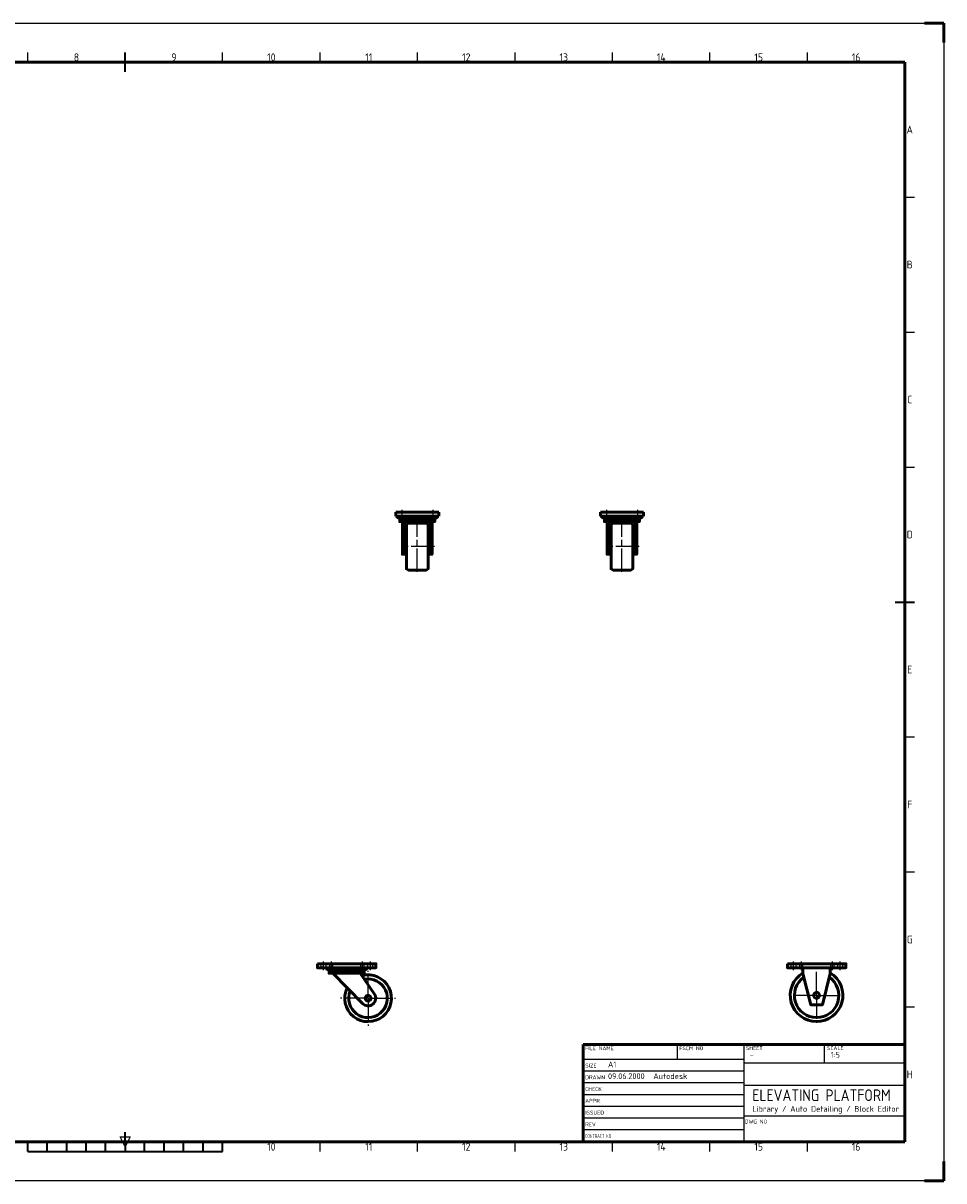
# Model space of a CAD drawing. Extents: x 0 to 4200, y 0 to 2970.
# Tile 2 of 2: x 1838 to 4200, y 0 to 2970. Entities that reach past the tile are written whole.
import ezdxf
from ezdxf.enums import TextEntityAlignment as Align

# ---------------------------------------------------------------- set-up
doc = ezdxf.new("R2010")
doc.units = 0
doc.header["$LTSCALE"] = 5
doc.linetypes.add('AM_ISO02W050', pattern=[7.5, 6, -1.5])
doc.linetypes.add('AM_ISO08W050', pattern=[18, 12, -1.5, 3, -1.5])
doc.layers.get('0').update_dxf_attribs({"linetype": 'CONTINUOUS'})
for name, color, linetype, lineweight in [('AM_BOR', 7, 'CONTINUOUS', 50), ('WHEELS-AM_0', 7, 'CONTINUOUS', 50), ('WHEELS-AM_3', 6, 'AM_ISO02W050', 25), ('WHEELS-AM_7', 4, 'AM_ISO08W050', 25)]:
    doc.layers.add(name, color=color, linetype=linetype, lineweight=lineweight)
doc.styles.add('ACISOTS', font='isocp.shx', dxfattribs={"height": 1})

# ---------------------------------------------------------------- blocks, each defined once
blk = doc.blocks.new('*U47')
at = {"layer": 'WHEELS-AM_0'}
for radius, start, end in [(60, 153.2494, 105.1203), (49.5, 157.4837, 100.886)]:
    blk.add_arc((0, 0), radius, start, end, dxfattribs=at)
at = {"layer": 'WHEELS-AM_7'}
for q in [(0, 70.5), (-70.5, 0), (0, -70.5), (70.5, 0)]:
    blk.add_line((0, 0), q, dxfattribs=at)
blk = doc.blocks.new('BRACKET_GUIDE_ROLL_F')
at = {"layer": 'WHEELS-AM_0'}
for p, q in [((-35, -24.2), (41, -102.1)), ((35, -24.2), (71.1, -77.6))]:
    blk.add_line(p, q, dxfattribs=at)
for points in [[(-75, 0), (75, 0), (75, -10), (-75, -10)], [(-45, -18.2), (45, -18.2), (45, -24.2), (-45, -24.2)]]:
    blk.add_lwpolyline(points, close=True, dxfattribs=at)
for points in [[(52.2, -11.1), (52.6, -10), (-52.6, -10), (-52.2, -11.1, 0.320465), (-46.5, -15.2), (46.5, -15.2, 0.320465)], [(40.2, -15.2), (-40.2, -15.2, 0.118222), (-38.4, -18.2), (38.4, -18.2, 0.118222)]]:
    blk.add_lwpolyline(points, format="xyb", close=True, dxfattribs=at)
blk.add_circle((55, -88.5), 7.5, dxfattribs=at)
blk.add_arc((55, -88.5), 19.5, 224.2839, 34.0859, dxfattribs=at)
at = {"layer": 'WHEELS-AM_3'}
for p, q in [((-66.5, 0), (-66.5, -10)), ((-53.5, 0), (-53.5, -10)), ((-44, 0), (-44, -10)), ((-36, 0), (-36, -10)), ((36, 0), (36, -10)), ((44, 0), (44, -10)), ((53.5, 0), (53.5, -10)), ((66.5, 0), (66.5, -10))]:
    blk.add_line(p, q, dxfattribs=at)
at = {"layer": 'WHEELS-AM_7'}
for p, q in [((-60, 6), (-60, -16)), ((-40, 6), (-40, -16)), ((40, 6), (40, -16)), ((60, 6), (60, -16)), ((55, -88.5), (38.5, -88.5)), ((55, -88.5), (55, -72)), ((55, -88.5), (71.5, -88.5)), ((55, -88.5), (55, -105))]:
    blk.add_line(p, q, dxfattribs=at)
blk = doc.blocks.new('GUIDE_ROLL_F')
at = {"layer": 'WHEELS-AM_0'}
for name, p in [('BRACKET_GUIDE_ROLL_F', (0, 0)), ('*U47', (55, -88.5))]:
    blk.add_blockref(name, p, dxfattribs=at)
blk = doc.blocks.new('*U43')
at = {"layer": 'WHEELS-AM_0'}
for radius, start, end in [(67.5, 121.2329, 58.7671), (57, 124.9781, 55.0219)]:
    blk.add_arc((0, 0), radius, start, end, dxfattribs=at)
at = {"layer": 'WHEELS-AM_7'}
for q in [(0, 70.5), (-70.5, 0), (0, -70.5), (70.5, 0)]:
    blk.add_line((0, 0), q, dxfattribs=at)
blk = doc.blocks.new('BRACKET_SIXTED_CASTOR_F')
at = {"layer": 'WHEELS-AM_0'}
for points in [[(-75, 0), (75, 0), (75, -10), (-75, -10)], [(35, -10), (-35, -10), (-35, -25), (-15, -105), (15, -105), (35, -25)]]:
    blk.add_lwpolyline(points, close=True, dxfattribs=at)
blk.add_circle((0, -81), 7.5, dxfattribs=at)
at = {"layer": 'WHEELS-AM_3'}
for p, q in [((-66.5, 0), (-66.5, -10)), ((-53.5, 0), (-53.5, -10)), ((-44, 0), (-44, -10)), ((-36, 0), (-36, -10)), ((36, 0), (36, -10)), ((44, 0), (44, -10)), ((53.5, 0), (53.5, -10)), ((66.5, 0), (66.5, -10))]:
    blk.add_line(p, q, dxfattribs=at)
at = {"layer": 'WHEELS-AM_7'}
for p, q in [((-60, 6), (-60, -16)), ((-40, 6), (-40, -16)), ((40, 6), (40, -16)), ((60, 6), (60, -16)), ((0, -81), (-16.5, -81)), ((0, -81), (0, -64.5)), ((0, -81), (0, -97.5)), ((0, -81), (16.5, -81))]:
    blk.add_line(p, q, dxfattribs=at)
blk = doc.blocks.new('SIXTED_CASTOR_F')
at = {"layer": 'WHEELS-AM_0'}
for name, p in [('BRACKET_SIXTED_CASTOR_F', (0, 0)), ('*U43', (0, -81))]:
    blk.add_blockref(name, p, dxfattribs=at)
blk = doc.blocks.new('ISO_A1')
for p, q in [((820, 574), (20, 574)), ((820, 20), (820, 574)), ((20, 20), (820, 20))]:
    blk.add_line(p, q)
at = {"layer": 'AM_BOR', "color": 1, "lineweight": 25}
for p, q in [((0, 594), (840, 594)), ((840, 594), (840, 0)), ((370, 574), (370, 579)), ((470, 574), (470, 579)), ((520, 574), (520, 579)), ((570, 574), (570, 579)), ((620, 574), (620, 579)), ((670, 574), (670, 579)), ((720, 574), (720, 579)), ((770, 574), (770, 579)), ((820, 504.75), (825, 504.75)), ((820, 435.5), (825, 435.5)), ((820, 366.25), (825, 366.25)), ((820, 227.75), (825, 227.75)), ((820, 158.5), (825, 158.5)), ((820, 89.25), (825, 89.25)), ((420, 17.5), (417.5, 22.5)), ((417.5, 22.5), (422.5, 22.5)), ((422.5, 22.5), (420, 17.5)), ((520, 15), (520, 20)), ((570, 15), (570, 20)), ((620, 15), (620, 20)), ((670, 15), (670, 20)), ((720, 15), (720, 20)), ((770, 15), (770, 20)), ((840, 0), (0, 0))]:
    blk.add_line(p, q, dxfattribs=at)
at = {"layer": 'AM_BOR'}
for p, q in [((840, 594), (830, 594)), ((840, 584), (840, 594)), ((840, 0), (840, 10)), ((840, 0), (830, 0))]:
    blk.add_line(p, q, dxfattribs=at)
at = {"layer": 'AM_BOR', "color": 2, "lineweight": 35}
for p, q in [((420, 569), (420, 579)), ((815, 297), (825, 297)), ((420, 20), (420, 25)), ((370, 15), (370, 20)), ((380, 15), (380, 20)), ((390, 15), (390, 20)), ((400, 15), (400, 20)), ((410, 15), (410, 20)), ((420, 20), (420, 15)), ((430, 15), (430, 20)), ((440, 15), (440, 20)), ((450, 15), (450, 20)), ((460, 15), (460, 20)), ((470, 15), (470, 20)), ((370, 15), (470, 15))]:
    blk.add_line(p, q, dxfattribs=at)
at = {"layer": 'AM_BOR', "color": 1, "lineweight": 25, "style": 'ACISOTS'}
for s, p in [('8', (395, 576.5)), ('9', (445, 576.5)), ('10', (495, 576.5)), ('11', (545, 576.5)), ('12', (595, 576.5)), ('13', (645, 576.5)), ('14', (695, 576.5)), ('15', (745, 576.5)), ('16', (795, 576.5)), ('A', (822.5, 539.375)), ('B', (822.5, 470.125)), ('C', (822.5, 400.875)), ('D', (822.5, 331.625)), ('E', (822.5, 262.375)), ('F', (822.5, 193.125)), ('G', (822.5, 123.875)), ('H', (822.5, 54.625)), ('10', (495, 17.5)), ('11', (545, 17.5)), ('12', (595, 17.5)), ('13', (645, 17.5)), ('14', (695, 17.5)), ('15', (745, 17.5)), ('16', (795, 17.5))]:
    blk.add_text(s, height=4, dxfattribs=at).set_placement(p, align=Align.MIDDLE)
blk = doc.blocks.new('BRACKET_GUIDE_ROLL_S')
at = {"layer": 'WHEELS-AM_0'}
for p, q in [((55, 0), (-55, 0)), ((-55, 0), (-55, -10)), ((55, -10), (55, 0)), ((-55, -10), (55, -10)), ((-38, -24.2), (-38, -108)), ((-38, -24.2), (-38, -108)), ((-33, -108), (-33, -24.2)), ((33, -108), (33, -24.2)), ((38, -24.2), (38, -108))]:
    blk.add_line(p, q, dxfattribs=at)
for points in [[(52.2, -11.1), (52.6, -10), (-52.6, -10), (-52.2, -11.1, 0.320465), (-46.5, -15.2), (46.5, -15.2, 0.320465)], [(40.2, -15.2), (-40.2, -15.2, 0.118222), (-38.4, -18.2), (38.4, -18.2, 0.118222)]]:
    blk.add_lwpolyline(points, format="xyb", close=True, dxfattribs=at)
for points in [[(-45, -18.2), (45, -18.2), (45, -24.2), (-45, -24.2)], [(-33, -24.2), (-38, -24.2), (-38, -108), (-33, -108)], [(33, -24.2), (38, -24.2), (38, -108), (33, -108)]]:
    blk.add_lwpolyline(points, close=True, dxfattribs=at)
at = {"layer": 'WHEELS-AM_7'}
for p, q in [((-40, 6), (-40, -16)), ((40, 6), (40, -16)), ((44, -88.5), (-44, -88.5))]:
    blk.add_line(p, q, dxfattribs=at)
blk = doc.blocks.new('WHEEL_GUIDE_ROLL_S')
at = {"layer": 'WHEELS-AM_0'}
for p, q in [((-27.8, 19.5), (-27.8, -19.5)), ((27.8, 19.5), (27.8, -19.5))]:
    blk.add_line(p, q, dxfattribs=at)
blk.add_lwpolyline([(33, 19.5), (33, -19.5), (27.8, -19.5), (27.8, -57.1), (22.8, -60), (-22.8, -60), (-27.8, -57.1), (-27.8, -19.5), (-33, -19.5), (-33, 19.5), (-27.8, 19.5), (-27.8, 57.1), (-22.8, 60), (0, 60), (22.8, 60), (27.8, 57.1), (27.8, 19.5)], close=True, dxfattribs=at)
at = {"layer": 'WHEELS-AM_7'}
blk.add_line((0, -65), (0, 65), dxfattribs=at)
blk = doc.blocks.new('GUIDE_ROLL_S')
at = {"layer": 'WHEELS-AM_0'}
for name, p in [('BRACKET_GUIDE_ROLL_S', (0, 0)), ('WHEEL_GUIDE_ROLL_S', (0, -88.5))]:
    blk.add_blockref(name, p, dxfattribs=at)
blk = doc.blocks.new('ISO_TITLEA')
for p, q in [((-165, 0), (-165, 50)), ((0, 50), (-165, 50)), ((0, 0), (0, 50)), ((0, 0), (-165, 0))]:
    blk.add_line(p, q)
at = {"layer": 'AM_BOR', "color": 1, "lineweight": 25}
for p, q in [((-116.86, 50), (-116.86, 42.38)), ((-82.5, 0), (-82.5, 50)), ((-41.25, 40.35), (-41.25, 50)), ((-165, 42.38), (-82.5, 42.38)), ((-165, 42), (-165, 30)), ((-165, 36.38), (-82.5, 36.38)), ((0, 40.35), (-82.5, 40.35)), ((-165, 30.38), (-82.5, 30.38)), ((-165, 24.38), (-82.5, 24.38)), ((-82.5, 29.01), (0, 29.01)), ((-165, 18.38), (-82.5, 18.38)), ((-165, 12.38), (-82.5, 12.38)), ((-82.5, 13.29), (0, 13.29)), ((-165, 6.38), (-82.5, 6.38))]:
    blk.add_line(p, q, dxfattribs=at)
at = {"layer": 'AM_BOR', "color": 1, "lineweight": 25, "style": 'ACISOTS'}
for s, p in [('FILE NAME', (-163.97, 47.04)), ('FSCM NO', (-115.7, 47.04)), ('SHEET', (-81.55, 47.11)), ('SCALE', (-39.97, 47.11)), ('SIZE', (-163.97, 38.14)), ('DRAWN', (-163.97, 32.14)), ('CHECK', (-163.97, 26.05)), ('APPR.', (-163.97, 20.08)), ('ISSUED', (-163.97, 13.99)), ('REV', (-163.97, 7.99)), ('DWG NO', (-82.12, 9.41))]:
    blk.add_text(s, height=2, dxfattribs=at).set_placement(p)
at = {"layer": 'AM_BOR', "color": 1, "lineweight": 25, "style": 'ACISOTS', "width": 0.683519}
blk.add_text('CONTRACT NO', height=2, dxfattribs=at).set_placement((-163.97, 1.99))
at = {"layer": 'AM_BOR', "color": 2, "lineweight": 35, "style": 'ACISOTS'}
for tag, p, height in [('GEN-TITLE-DWG{13.6}', (-161.69, 43.04), 3), ('GEN-TITLE-FSCM{8.6}', (-113.32, 43.04), 3), ('GEN-TITLE-SHEET{11.8}', (-79.67, 43.11), 3), ('GEN-TITLE-SCA{12.7}', (-38.05, 43.13), 3), ('GEN-TITLE-SIZ{22.6}', (-152.3, 38.23), 3), ('GEN-TITLE-DACT{21}', (-78.21, 33.14), 3.5), ('GEN-TITLE-DAT{7.1}', (-152.3, 32.23), 3), ('GEN-TITLE-NAME{14.9}', (-129.04, 32.23), 3), ('GEN-TITLE-CHKD{7.1}', (-152.3, 26.14), 3), ('GEN-TITLE-CHKM{14.9}', (-129.04, 26.14), 3), ('GEN-TITLE-DES1{12.3}', (-78.24, 20.94), 6), ('GEN-TITLE-APPD{7.1}', (-152.3, 20.17), 3), ('GEN-TITLE-APPM{14.9}', (-129.04, 20.17), 3), ('GEN-TITLE-DES2{24.5}', (-78.21, 15.44), 3), ('GEN-TITLE-ISSD{7.1}', (-152.3, 14.08), 3), ('GEN-TITLE-ISSM{14.9}', (-129.04, 14.08), 3), ('GEN-TITLE-REV{22.6}', (-152.3, 8.08), 3), ('GEN-TITLE-CTRN{19.4}', (-152.3, 2.08), 3.5)]:
    blk.add_attdef(tag, p, '', height=height, dxfattribs=at)
at = {"layer": 'AM_BOR', "style": 'ACISOTS'}
blk.add_attdef('GEN-TITLE-NR{12.3}', (-78.08, 1.63), '', height=6, dxfattribs=at)

msp = doc.modelspace()

# ---------------------------------------------------------------- block references
at = {"layer": 'WHEELS-AM_0', "lineweight": 0, "xscale": 5, "yscale": 5, "zscale": 5}
msp.add_blockref('ISO_A1', (0, 0), dxfattribs=at)
at = {"layer": 'WHEELS-AM_0'}
for name, p in [('GUIDE_ROLL_S', (2849.3, 1715.5)), ('GUIDE_ROLL_S', (3374.3, 1715.5)), ('GUIDE_ROLL_F', (2668.1, 556.9)), ('SIXTED_CASTOR_F', (3873.6, 556.9))]:
    msp.add_blockref(name, p, dxfattribs=at)
at = {"layer": 'WHEELS-AM_0', "lineweight": 0}
ref = msp.add_blockref('ISO_TITLEA', (4100, 100), dxfattribs=dict(at, xscale=5, yscale=5, zscale=5))
ref.add_attrib('GEN-TITLE-SCA{12.7}', '1:5', (3909.7, 315.7), dxfattribs={"layer": 'AM_BOR', "color": 2, "lineweight": 35, "height": 15, "style": 'ACISOTS'})
ref.add_attrib('GEN-TITLE-SHEET{11.8}', '-', (3701.7, 315.5), dxfattribs={"layer": 'AM_BOR', "color": 2, "lineweight": 35, "height": 15, "style": 'ACISOTS'})
ref.add_attrib('GEN-TITLE-DES1{12.3}', 'ELEVATING PLATFORM', (3708.8, 204.7), dxfattribs={"layer": 'AM_BOR', "color": 2, "lineweight": 35, "height": 30, "style": 'ACISOTS', "width": 0.938931})
ref.add_attrib('GEN-TITLE-DES2{24.5}', 'Library / Auto Detailing / Block Editor', (3708.9, 177.2), dxfattribs={"layer": 'AM_BOR', "color": 2, "lineweight": 35, "height": 15, "style": 'ACISOTS'})
ref.add_attrib('GEN-TITLE-DAT{7.1}', '09.06.2000', (3338.5, 261.1), dxfattribs={"layer": 'AM_BOR', "color": 2, "lineweight": 35, "height": 15, "style": 'ACISOTS'})
ref.add_attrib('GEN-TITLE-SIZ{22.6}', 'A1', (3338.5, 291.1), dxfattribs={"layer": 'AM_BOR', "color": 2, "lineweight": 35, "height": 15, "style": 'ACISOTS'})
ref.add_attrib('GEN-TITLE-NAME{14.9}', 'Autodesk', (3454.8, 261.1), dxfattribs={"layer": 'AM_BOR', "color": 2, "lineweight": 35, "height": 15, "style": 'ACISOTS'})

doc.saveas('drawing.dxf')
